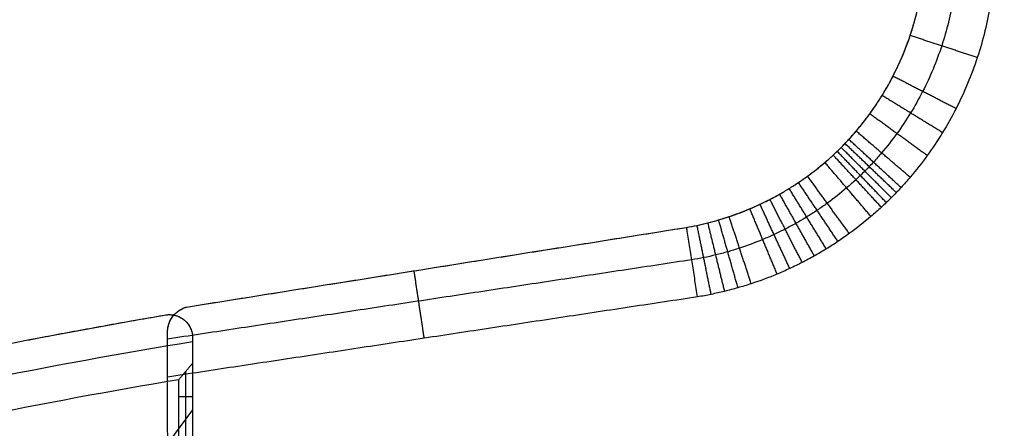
# Model space of a CAD drawing. Header units: millimetres. Extents: x -555 to 2346, y 1993 to 3099.
# Tile 28 of 40: x 1503 to 1713, y 2607 to 2694. Entities that reach past the tile are written whole.
import ezdxf

# ---------------------------------------------------------------- set-up
doc = ezdxf.new("R2010")
doc.units = ezdxf.units.MM
doc.layers.add('Base', color=7, linetype='Continuous', true_color=0x4c0000)
doc.layers.add('Tabletop', color=7, linetype='Continuous', true_color=0x7f7f3f)

msp = doc.modelspace()

# ---------------------------------------------------------------- linework, layer by layer
at = {"layer": 'Base'}
msp.add_line((1539.58, 2610.94, -1.63), (1445.51, 2484.67, -1.63), dxfattribs=at)
for centre, radius, start, end in [((1749.37, 1344.55, -13.13), 1297.98, 99.3013, 103.39619), ((1749.37, 1344.55, -20.63), 1290.48, 99.49088, 103.39596)]:
    msp.add_arc(centre, radius, start, end, dxfattribs=at)
for points, weights, knots in [([(1644.88, 2649.86, -2.07), (1664.12, 2653.16, -2.07), (1677.97, 2666.91, -2.07), (1691.73, 2680.76, -2.07), (1695.03, 2700, -2.07)], [1, 0.953465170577, 1, 0.953465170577, 1], [-542.397305, -542.397305, -542.397305, -504.585574, -504.585574, -466.773843, -466.773843, -466.773843]), ([(1533.88, 2631.21, -1.63), (1536.14, 2631.55, -1.63), (1537.86, 2630.06, -1.63), (1539.59, 2628.57, -1.63), (1539.58, 2626.29, -1.63)], [1, 0.908753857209, 1, 0.908753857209, 1], [-105.710819, -105.710819, -105.710819, -101.439947, -101.439947, -97.169074, -97.169074, -97.169074])]:
    msp.add_rational_spline(points, weights, degree=2, knots=knots, dxfattribs=at)
for points, knots in [([(1645, 2649.88, -6.06), (1645.75, 2650.01, -6.05), (1646.5, 2650.15, -6.04), (1647.24, 2650.31, -6.04), (1648.01, 2650.48, -6.03), (1648.78, 2650.65, -6.03), (1649.55, 2650.85, -6.02), (1650.31, 2651.04, -6.01), (1651.07, 2651.25, -6.01), (1651.83, 2651.47, -6), (1652.58, 2651.69, -6), (1653.34, 2651.92, -5.99), (1654.08, 2652.18, -5.99), (1655.58, 2652.68, -5.98), (1657.05, 2653.23, -5.97), (1658.5, 2653.85, -5.96), (1659.23, 2654.15, -5.96), (1659.95, 2654.47, -5.95), (1660.66, 2654.81, -5.95), (1661.37, 2655.14, -5.95), (1662.08, 2655.49, -5.95), (1662.78, 2655.85, -5.94), (1663.48, 2656.21, -5.94), (1664.17, 2656.59, -5.94), (1664.86, 2656.97, -5.93), (1665.54, 2657.36, -5.93), (1666.22, 2657.76, -5.93), (1666.89, 2658.18, -5.93), (1667.56, 2658.59, -5.93), (1668.22, 2659.02, -5.92), (1668.87, 2659.45, -5.92), (1669.53, 2659.89, -5.92), (1670.17, 2660.34, -5.92), (1670.81, 2660.81, -5.92), (1672.08, 2661.73, -5.92), (1673.32, 2662.71, -5.92), (1674.51, 2663.73, -5.92), (1675.11, 2664.24, -5.92), (1675.7, 2664.76, -5.92), (1676.28, 2665.3, -5.92), (1676.57, 2665.56, -5.92), (1676.86, 2665.83, -5.92), (1677.14, 2666.1, -5.92), (1677.42, 2666.37, -5.92), (1677.7, 2666.64, -5.92), (1677.97, 2666.91, -5.92), (1677.98, 2666.92, -5.92), (1677.98, 2666.92, -5.92), (1677.99, 2666.93, -5.92), (1678.26, 2667.21, -5.92), (1678.54, 2667.49, -5.92), (1678.81, 2667.77, -5.92), (1679.08, 2668.06, -5.92), (1679.35, 2668.34, -5.92), (1679.62, 2668.63, -5.92), (1680.15, 2669.21, -5.92), (1680.67, 2669.8, -5.92), (1681.18, 2670.4, -5.92), (1682.19, 2671.59, -5.92), (1683.17, 2672.83, -5.92), (1684.09, 2674.1, -5.92), (1685.02, 2675.37, -5.92), (1685.89, 2676.67, -5.92), (1686.72, 2678.01, -5.93), (1687.54, 2679.34, -5.93), (1688.31, 2680.71, -5.94), (1689.03, 2682.11, -5.94), (1690.48, 2684.91, -5.95), (1691.71, 2687.82, -5.97), (1692.71, 2690.8, -5.99), (1693.7, 2693.77, -6.01), (1694.47, 2696.8, -6.03), (1695.01, 2699.88, -6.06)], [0.119951, 0.119951, 0.119951, 0.119951, 2.401168, 2.401168, 2.401168, 4.766436, 4.766436, 4.766436, 7.131022, 7.131022, 7.131022, 9.494966, 9.494966, 9.494966, 14.222073, 14.222073, 14.222073, 16.584459, 16.584459, 16.584459, 18.946492, 18.946492, 18.946492, 21.30809, 21.30809, 21.30809, 23.669584, 23.669584, 23.669584, 26.030532, 26.030532, 26.030532, 28.391901, 28.391901, 28.391901, 33.114286, 33.114286, 33.114286, 35.475942, 35.475942, 35.475942, 36.65543, 36.65543, 36.65543, 37.816055, 37.816055, 37.816055, 37.836884, 37.836884, 37.836884, 39.016829, 39.016829, 39.016829, 40.194671, 40.194671, 40.194671, 42.549882, 42.549882, 42.549882, 47.261871, 47.261871, 47.261871, 51.974188, 51.974188, 51.974188, 56.687352, 56.687352, 56.687352, 66.146638, 66.146638, 66.146638, 75.530186, 75.530186, 75.530186, 75.530186]), ([(1701.93, 2698.79, -13.07), (1701.36, 2695.34, -13.07), (1699.69, 2688.49, -13.07), (1696.3, 2680.37, -13.07), (1692.86, 2674.24, -13.07), (1689.93, 2669.86, -13.07), (1687.21, 2666.41, -13.07), (1685.17, 2664.11, -13.07), (1683.98, 2662.83, -13.07), (1683.04, 2661.87, -13.07), (1682.09, 2660.94, -13.07), (1680.82, 2659.75, -13.07), (1678.5, 2657.69, -13.07), (1675.75, 2655.52, -13.07), (1672.85, 2653.5, -13.07), (1670.63, 2652.08, -13.07), (1668.36, 2650.74, -13.07), (1666.03, 2649.49, -13.07), (1663.66, 2648.34, -13.07), (1660.44, 2646.92, -13.07), (1657.14, 2645.69, -13.07), (1653.77, 2644.66, -13.07), (1651.22, 2643.98, -13.07), (1648.66, 2643.41, -13.07), (1646.95, 2643.09, -13.07), (1646.09, 2642.96, -13.07)], [0.040167, 0.040167, 0.040167, 0.040167, 9.31037, 18.62074, 23.265341, 27.909941, 32.554541, 34.876841, 36.037991, 37.199141, 38.362938, 39.526734, 41.854326, 46.509511, 48.837104, 51.164697, 53.492289, 55.819882, 58.147474, 60.475067, 65.130252, 67.457844, 69.785437, 72.11303, 74.400513, 74.400513, 74.400513, 74.400513]), ([(1709.83, 2697.55, -21.07), (1709.2, 2693.67, -21.07), (1707.33, 2686, -21.07), (1703.53, 2676.9, -21.07), (1699.68, 2670.05, -21.07), (1696.41, 2665.15, -21.07), (1693.37, 2661.29, -21.07), (1691.09, 2658.72, -21.07), (1689.76, 2657.3, -21.07), (1688.69, 2656.21, -21.07), (1687.62, 2655.16, -21.07), (1686.22, 2653.84, -21.07), (1683.6, 2651.52, -21.07), (1680.54, 2649.11, -21.07), (1677.3, 2646.85, -21.07), (1674.82, 2645.26, -21.07), (1672.27, 2643.76, -21.07), (1669.68, 2642.37, -21.07), (1667.02, 2641.08, -21.07), (1663.42, 2639.49, -21.07), (1659.73, 2638.12, -21.07), (1655.97, 2636.97, -21.07), (1653.12, 2636.21, -21.07), (1650.24, 2635.57, -21.07), (1648.31, 2635.21, -21.07), (1647.34, 2635.05, -21.07)], [0, 0, 0, 0, 9.31037, 18.62074, 23.265341, 27.909941, 32.554541, 34.876841, 36.037991, 37.199141, 38.362938, 39.526734, 41.854326, 46.509511, 48.837104, 51.164697, 53.492289, 55.819882, 58.147474, 60.475067, 65.130252, 67.457844, 69.785437, 72.11303, 74.440622, 74.440622, 74.440622, 74.440622]), ([(1647.34, 2635.05, -21.07), (1647.25, 2635.64, -20.47), (1647.06, 2636.81, -19.29), (1646.79, 2638.56, -17.51), (1646.51, 2640.32, -15.73), (1646.23, 2642.08, -13.96), (1645.96, 2643.83, -12.18), (1645.68, 2645.59, -10.4), (1645.4, 2647.35, -8.62), (1645.17, 2648.78, -7.17), (1645.04, 2649.62, -6.32), (1645, 2649.88, -6.06)], [0, 0, 0, 0, 2.514179, 5.028359, 7.542539, 10.05672, 12.570902, 15.085084, 17.599267, 20.11345, 21.22849, 21.22849, 21.22849, 21.22849]), ([(1533.88, 2631.21, -6.54), (1534.28, 2631.27, -6.54), (1534.67, 2631.28, -6.6), (1535.43, 2631.21, -6.79), (1535.8, 2631.14, -6.92), (1536.82, 2630.81, -7.41), (1537.39, 2630.46, -7.85), (1537.86, 2630.06, -8.32), (1538.44, 2629.55, -8.92), (1538.87, 2628.95, -9.59), (1539.3, 2627.99, -10.6), (1539.4, 2627.66, -10.94), (1539.54, 2626.98, -11.63), (1539.58, 2626.64, -11.98), (1539.58, 2626.29, -12.32)], [0, 0, 0, 0, 1.192148, 1.192148, 2.380583, 2.380583, 4.736742, 4.736742, 4.736742, 7.665573, 7.665573, 9.136312, 9.136312, 10.6071, 10.6071, 10.6071, 10.6071]), ([(1534.22, 2627.8, -11.33), (1534.27, 2628.77, -10.37), (1534.59, 2629.8, -9.4), (1535.55, 2631.18, -8.18), (1535.97, 2631.62, -7.81), (1536.74, 2632.19, -7.36), (1537.02, 2632.36, -7.23), (1537.63, 2632.66, -7.02), (1537.95, 2632.79, -6.95), (1538.29, 2632.89, -6.9)], [0, 0, 0, 0, 4.171706, 4.171706, 6.296473, 6.296473, 7.36352, 7.36352, 8.432279, 8.432279, 8.432279, 8.432279]), ([(1539.58, 2620.91, -17.63), (1539.52, 2620.84, -17.69), (1539.4, 2620.7, -17.81), (1539.23, 2620.49, -17.99), (1539.05, 2620.28, -18.16), (1538.87, 2620.08, -18.34), (1538.7, 2619.87, -18.52), (1538.52, 2619.66, -18.69), (1538.34, 2619.45, -18.87), (1538.17, 2619.24, -19.04), (1537.99, 2619.03, -19.22), (1537.81, 2618.83, -19.4), (1537.64, 2618.62, -19.57), (1537.46, 2618.41, -19.75), (1537.29, 2618.2, -19.93), (1537.11, 2617.99, -20.1), (1536.93, 2617.79, -20.28), (1536.76, 2617.58, -20.46), (1536.64, 2617.44, -20.57), (1536.58, 2617.37, -20.63)], [0, 0, 0, 0, 0.324799, 0.64962, 0.974462, 1.299327, 1.624212, 1.94912, 2.274049, 2.599001, 2.923973, 3.248968, 3.573984, 3.899023, 4.224083, 4.549165, 4.874268, 5.199394, 5.524541, 5.524541, 5.524541, 5.524541])]:
    msp.add_open_spline(points, degree=3, knots=knots, dxfattribs=at)
for points, degree in [([(1707.04, 2686.1, -21.07), (1699.87, 2688.45, -13.53), (1692.71, 2690.8, -5.99)], 2), ([(1702.5, 2675.22, -21.07), (1695.77, 2678.66, -13.5), (1689.03, 2682.11, -5.94)], 2), ([(1699.62, 2670.09, -21.07), (1693.17, 2674.05, -13.5), (1686.72, 2678.01, -5.93)], 2), ([(1696.35, 2665.19, -21.07), (1690.22, 2669.65, -13.49), (1684.09, 2674.1, -5.92)], 2), ([(1692.7, 2660.57, -21.07), (1686.94, 2665.48, -13.49), (1681.18, 2670.4, -5.92)], 2), ([(1677.97, 2666.91, -5.92), (1677.97, 2666.91, -4), (1677.97, 2666.91, -2.07)], 2), ([(1688.69, 2656.22, -21.07), (1683.34, 2661.57, -13.5), (1677.99, 2666.93, -5.92)], 2), ([(1689.75, 2657.3, -21.07), (1684.28, 2662.54, -13.49), (1678.81, 2667.77, -5.92)], 2), ([(1690.76, 2658.37, -21.07), (1685.19, 2663.5, -13.49), (1679.62, 2668.63, -5.92)], 2), ([(1686.56, 2654.17, -21.07), (1681.42, 2659.73, -13.49), (1676.28, 2665.3, -5.92)], 2), ([(1687.62, 2655.17, -21.07), (1682.38, 2660.64, -13.49), (1677.14, 2666.1, -5.92)], 2), ([(1684.34, 2652.21, -21.07), (1679.43, 2657.97, -13.49), (1674.51, 2663.73, -5.92)], 2), ([(1679.72, 2648.56, -21.07), (1675.26, 2654.68, -13.49), (1670.81, 2660.81, -5.92)], 2), ([(1677.29, 2646.87, -21.07), (1673.08, 2653.16, -13.5), (1668.87, 2659.45, -5.92)], 2), ([(1672.27, 2643.78, -21.07), (1668.56, 2650.38, -13.5), (1664.86, 2656.97, -5.93)], 2), ([(1674.81, 2645.28, -21.07), (1670.85, 2651.73, -13.5), (1666.89, 2658.18, -5.93)], 2), ([(1667.02, 2641.09, -21.07), (1663.84, 2647.95, -13.51), (1660.66, 2654.81, -5.95)], 2), ([(1669.67, 2642.39, -21.07), (1666.22, 2649.12, -13.5), (1662.78, 2655.85, -5.94)], 2), ([(1658.79, 2637.85, -21.07), (1656.44, 2645.01, -13.53), (1654.08, 2652.18, -5.99)], 2), ([(1664.32, 2639.91, -21.07), (1661.41, 2646.88, -13.51), (1658.5, 2653.85, -5.96)], 2), ([(1538.29, 2632.89, -2.07), (1591.59, 2641.37, -2.07), (1644.88, 2649.86, -2.07)], 2), ([(1538.29, 2632.89, -6.9), (1573.82, 2638.54, -6.62), (1609.35, 2644.2, -6.34), (1644.88, 2649.86, -6.06)], 3), ([(1644.88, 2649.86, -6.06), (1644.92, 2649.87, -6.06), (1644.96, 2649.87, -6.06), (1645, 2649.88, -6.06)], 3), ([(1644.88, 2649.86, -6.06), (1644.88, 2649.86, -4.06), (1644.88, 2649.86, -2.07)], 2), ([(1650.24, 2635.58, -21.07), (1648.74, 2642.95, -13.55), (1647.24, 2650.31, -6.04)], 2), ([(1653.12, 2636.23, -21.07), (1651.33, 2643.54, -13.54), (1649.55, 2650.85, -6.02)], 2), ([(1655.97, 2636.98, -21.07), (1653.9, 2644.23, -13.53), (1651.83, 2651.47, -6)], 2), ([(1646.09, 2642.96, -13.07), (1590.16, 2634.5, -13.07), (1534.22, 2626.04, -13.07)], 2), ([(1589.01, 2626.23, -21.07), (1587.92, 2633.42, -13.79), (1586.84, 2640.62, -6.52)], 2), ([(1591.59, 2641.37, -6.48), (1591.59, 2641.37, -4.27), (1591.59, 2641.37, -2.07)], 2), ([(1647.34, 2635.05, -21.07), (1590.78, 2626.5, -21.07), (1534.22, 2617.95, -21.07)], 2), ([(1447.53, 2613.63, -6.63), (1476.12, 2620.42, -6.65), (1504.92, 2626.28, -6.62), (1533.88, 2631.21, -6.54)], 3), ([(1533.88, 2631.21, -6.54), (1533.88, 2631.21, -4.08), (1533.88, 2631.21, -1.63)], 2), ([(1535.44, 2630.99, -8.35), (1535.44, 2630.99, -5.21), (1535.44, 2630.99, -2.07)], 2), ([(1538.29, 2632.89, -6.9), (1538.29, 2632.89, -4.48), (1538.29, 2632.89, -2.07)], 2), ([(1537.86, 2630.06, -8.32), (1537.86, 2630.06, -4.98), (1537.86, 2630.06, -1.63)], 2), ([(1534.22, 2607.12, -2.07), (1534.22, 2617.46, -2.07), (1534.22, 2627.8, -2.07)], 2), ([(1534.22, 2617.95, -21.07), (1534.22, 2621.23, -17.82), (1534.22, 2624.51, -14.57), (1534.22, 2627.8, -11.33)], 3), ([(1534.22, 2627.8, -11.33), (1534.22, 2627.8, -6.7), (1534.22, 2627.8, -2.07)], 2), ([(1534.22, 2607.12, -11.57), (1534.22, 2617.34, -11.57), (1534.22, 2627.55, -11.57)], 2), ([(1539.58, 2626.29, -1.63), (1539.58, 2614.89, -1.63), (1539.58, 2603.49, -1.63)], 2), ([(1539.58, 2626.29, -12.32), (1539.58, 2624.5, -14.09), (1539.58, 2622.7, -15.86), (1539.58, 2620.91, -17.63)], 3), ([(1539.58, 2626.29, -12.32), (1539.58, 2626.29, -6.98), (1539.58, 2626.29, -1.63)], 2), ([(1539.58, 2626.29, -11.13), (1539.58, 2614.89, -11.13), (1539.58, 2603.49, -11.13)], 2), ([(1539.58, 2620.91, -17.63), (1539.58, 2612.2, -17.63), (1539.58, 2603.49, -17.63)], 2), ([(1538.08, 2619.14, -19.13), (1538.08, 2611.31, -19.13), (1538.08, 2603.49, -19.13)], 2), ([(1534.22, 2607.12, -21.07), (1534.22, 2612.53, -21.07), (1534.22, 2617.95, -21.07)], 2), ([(1534.22, 2617.46, -21.07), (1534.22, 2617.46, -11.57), (1534.22, 2617.46, -2.07)], 2), ([(1536.58, 2617.37, -20.63), (1536.58, 2610.43, -20.63), (1536.58, 2603.49, -20.63)], 2), ([(1539.58, 2614.89, -17.63), (1539.58, 2614.89, -9.63), (1539.58, 2614.89, -1.63)], 2), ([(1539.58, 2613.7, -17.63), (1538.08, 2613.7, -19.13), (1536.58, 2613.7, -20.63)], 2), ([(1534.22, 2607.12, -21.07), (1534.22, 2607.12, -11.57), (1534.22, 2607.12, -2.07)], 2)]:
    msp.add_open_spline(points, degree=degree, dxfattribs=at)
for points, weights in [([(1447.53, 2613.63, -1.63), (1490.42, 2623.81, -1.63), (1533.88, 2631.21, -1.63)], [1, 0.999481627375, 1]), ([(1534.22, 2627.8, -2.07), (1534.44, 2631.79, -2.07), (1538.29, 2632.89, -2.07)], [1, 0.814082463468, 1]), ([(1539.44, 2627.47, -11.13), (1539.58, 2626.89, -11.13), (1539.58, 2626.29, -11.13)], [0.963102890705, 0.97432950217, 1]), ([(1542.43, 2590.58, -21.07), (1534.27, 2596.84, -21.07), (1534.22, 2607.12, -21.07)], [1, 0.898041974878, 1]), ([(1542.43, 2590.58, -2.07), (1534.27, 2596.84, -2.07), (1534.22, 2607.12, -2.07)], [1, 0.898041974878, 1]), ([(1542.43, 2590.58, -11.57), (1534.27, 2596.84, -11.57), (1534.22, 2607.12, -11.57)], [1, 0.898041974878, 1])]:
    msp.add_rational_spline(points, weights, degree=2, dxfattribs=at)
at = {"layer": 'Tabletop'}
for points, knots in [([(2345.95, 2548.93, 8.93), (2345.95, 1998.93, 8.93), (1795.95, 1998.93, 8.93), (1245.95, 1998.93, 8.93), (1245.95, 2548.93, 8.93), (1245.95, 3098.93, 8.93), (1795.95, 3098.93, 8.93), (2345.95, 3098.93, 8.93), (2345.95, 2548.93, 8.93)], [-3455.751919, -3455.751919, -3455.751919, -2591.813939, -2591.813939, -1727.875959, -1727.875959, -863.93798, -863.93798, 0, 0, 0]), ([(2345.95, 2548.93, 16.93), (2345.95, 1998.93, 16.93), (1795.95, 1998.93, 16.93), (1245.95, 1998.93, 16.93), (1245.95, 2548.93, 16.93), (1245.95, 3098.93, 16.93), (1795.95, 3098.93, 16.93), (2345.95, 3098.93, 16.93), (2345.95, 2548.93, 16.93)], [-3455.751919, -3455.751919, -3455.751919, -2591.813939, -2591.813939, -1727.875959, -1727.875959, -863.93798, -863.93798, 0, 0, 0]), ([(2345.95, 2548.93, 12.93), (2345.95, 1998.93, 12.93), (1795.95, 1998.93, 12.93), (1245.95, 1998.93, 12.93), (1245.95, 2548.93, 12.93), (1245.95, 3098.93, 12.93), (1795.95, 3098.93, 12.93), (2345.95, 3098.93, 12.93), (2345.95, 2548.93, 12.93)], [-3455.751919, -3455.751919, -3455.751919, -2591.813939, -2591.813939, -1727.875959, -1727.875959, -863.93798, -863.93798, 0, 0, 0]), ([(2332.95, 2548.93, 3.43), (2332.95, 3085.93, 3.43), (1795.95, 3085.93, 3.43), (1258.95, 3085.93, 3.43), (1258.95, 2548.93, 3.43), (1258.95, 2011.93, 3.43), (1795.95, 2011.93, 3.43), (2332.95, 2011.93, 3.43), (2332.95, 2548.93, 3.43)], [0, 0, 0, 1100, 1100, 2200, 2200, 3300, 3300, 4400, 4400, 4400]), ([(2319.95, 2548.93, -2.07), (2319.95, 3072.93, -2.07), (1795.95, 3072.93, -2.07), (1271.95, 3072.93, -2.07), (1271.95, 2548.93, -2.07), (1271.95, 2024.93, -2.07), (1795.95, 2024.93, -2.07), (2319.95, 2024.93, -2.07), (2319.95, 2548.93, -2.07)], [0, 0, 0, 1100, 1100, 2200, 2200, 3300, 3300, 4400, 4400, 4400])]:
    msp.add_rational_spline(points, [1, 0.707106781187, 1, 0.707106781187, 1, 0.707106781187, 1, 0.707106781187, 1], degree=2, knots=knots, dxfattribs=at)

doc.saveas('drawing.dxf')
